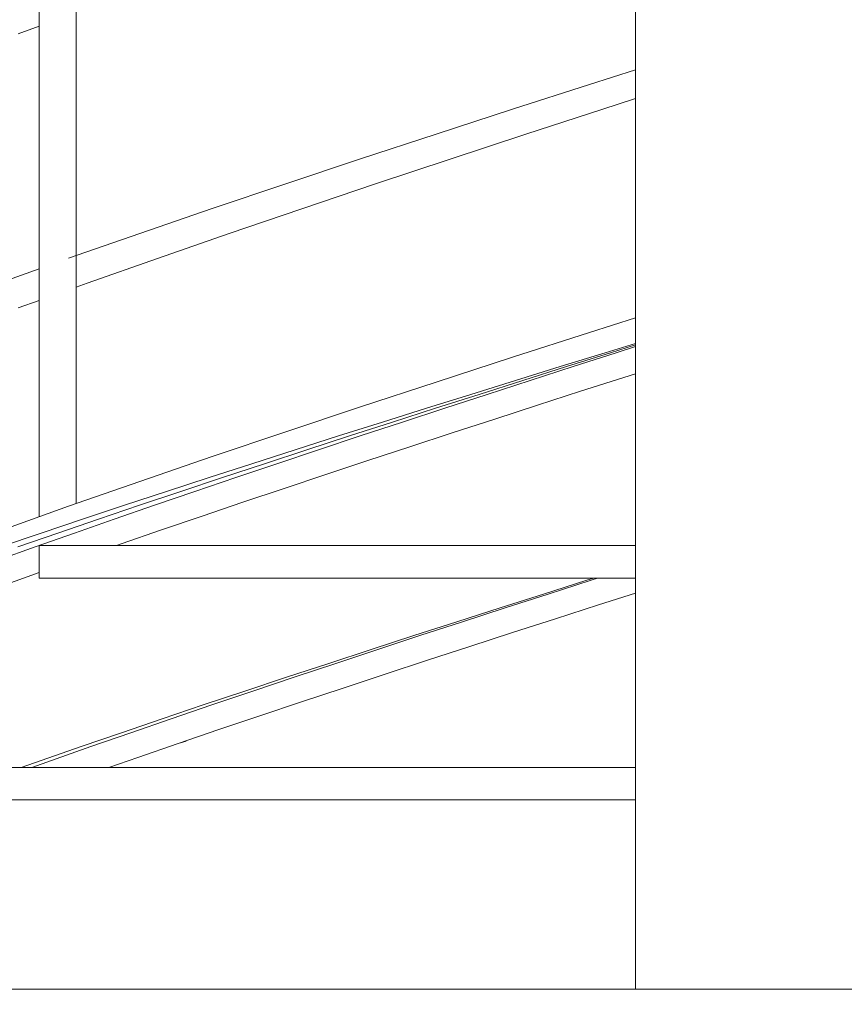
# Model space of a CAD drawing. Header units: millimetres. Extents: x 16408 to 39505, y -6861 to 26364.
# Tile 37 of 85: x 29822 to 30453, y -15 to 739. Entities that reach past the tile are written whole.
import ezdxf

# ---------------------------------------------------------------- set-up
doc = ezdxf.new("R2010")
doc.units = ezdxf.units.MM
doc.header["$MEASUREMENT"] = 0
doc.linetypes.add('Wipeout_Contour', pattern=[1000, 0, -1000])
doc.layers.add('0_Nr_pióra__1', color=7, linetype='Continuous', lineweight=13)
doc.layers.add('0_Nr_pióra__103', color=7, linetype='Continuous', lineweight=5)
doc.layers.add('inw_schody zewnętrzne', color=7, linetype='Continuous')

msp = doc.modelspace()

# ---------------------------------------------------------------- linework, layer by layer
at = {"layer": '0_Nr_pióra__103', "color": 7, "linetype": 'Continuous', "lineweight": 5}
for p, q in [((29864.79, 368.52), (29864.79, 1382.59)), ((29836.58, 358.52), (29836.58, 1372.42)), ((29820.36, 728.42), (29836.58, 734.25)), ((30258.31, 689.68), (30293.49, 700.93)), ((30199.25, 670.65), (30258.31, 689.68)), ((30267.68, 670.62), (30293.49, 678.98)), ((30140.69, 651.63), (30199.25, 670.65)), ((30209.37, 651.59), (30267.68, 670.62)), ((30082.75, 632.6), (30140.69, 651.63)), ((30151.55, 632.57), (30209.37, 651.59)), ((30025.52, 613.58), (30082.75, 632.6)), ((30094.32, 613.54), (30151.55, 632.57)), ((29969.09, 594.55), (30025.52, 613.58)), ((30037.78, 594.52), (30094.32, 613.54)), ((29913.55, 575.53), (29969.09, 594.55)), ((29982.03, 575.49), (30037.78, 594.52)), ((29859, 556.5), (29913.55, 575.53)), ((29927.15, 556.47), (29982.03, 575.49)), ((29873.23, 537.44), (29927.15, 556.47)), ((29805.52, 537.48), (29836.58, 548.52)), ((29864.79, 534.41), (29873.23, 537.44)), ((29820.36, 518.42), (29836.58, 524.25)), ((30258.31, 499.68), (30293.49, 510.93)), ((30199.25, 480.65), (30258.31, 499.68)), ((30270.13, 484.1), (30293.49, 491.29)), ((30235.72, 473.48), (30270.13, 484.1)), ((30240.68, 473.48), (30274.42, 484.1)), ((30245.64, 473.48), (30278.71, 484.1)), ((30274.42, 484.1), (30293.49, 490.09)), ((30278.71, 484.1), (30293.49, 488.84)), ((30140.69, 461.63), (30199.25, 480.65)), ((30201.44, 462.85), (30235.72, 473.48)), ((30207.07, 462.85), (30240.68, 473.48)), ((30212.71, 462.85), (30245.64, 473.48)), ((30284.53, 465.2), (30293.49, 468.07)), ((30082.75, 442.6), (30140.69, 461.63)), ((30167.31, 452.23), (30201.44, 462.85)), ((30173.61, 452.23), (30207.07, 462.85)), ((30179.92, 452.23), (30212.71, 462.85)), ((30251.44, 454.57), (30284.53, 465.2)), ((30218.48, 443.95), (30251.44, 454.57)), ((30133.35, 441.6), (30167.31, 452.23)), ((30140.32, 441.6), (30173.61, 452.23)), ((30147.29, 441.6), (30179.92, 452.23)), ((30025.52, 423.58), (30082.75, 442.6)), ((30099.57, 430.98), (30133.35, 441.6)), ((30107.2, 430.98), (30140.32, 441.6)), ((30114.83, 430.98), (30147.29, 441.6)), ((30185.67, 433.32), (30218.48, 443.95)), ((30066, 420.35), (30099.57, 430.98)), ((30074.29, 420.35), (30107.2, 430.98)), ((30082.58, 420.35), (30114.83, 430.98)), ((30153.01, 422.7), (30185.67, 433.32)), ((29969.09, 404.55), (30025.52, 423.58)), ((30120.52, 412.07), (30153.01, 422.7)), ((30032.65, 409.73), (30066, 420.35)), ((30041.59, 409.73), (30074.29, 420.35)), ((30050.53, 409.73), (30082.58, 420.35)), ((29999.53, 399.1), (30032.65, 409.73)), ((30009.12, 399.1), (30041.59, 409.73)), ((30018.72, 399.1), (30050.53, 409.73)), ((30088.23, 401.45), (30120.52, 412.07)), ((29913.55, 385.53), (29969.09, 404.55)), ((30056.15, 390.82), (30088.23, 401.45)), ((29966.67, 388.48), (29999.53, 399.1)), ((29976.91, 388.48), (30009.12, 399.1)), ((29987.15, 388.48), (30018.72, 399.1)), ((29859, 366.5), (29913.55, 385.53)), ((29934.09, 377.85), (29966.67, 388.48)), ((29944.96, 377.85), (29976.91, 388.48)), ((29955.83, 377.85), (29987.15, 388.48)), ((30024.29, 380.2), (30056.15, 390.82)), ((29901.79, 367.23), (29934.09, 377.85)), ((29913.29, 367.23), (29944.96, 377.85)), ((29924.8, 367.23), (29955.83, 377.85)), ((29992.67, 369.57), (30024.29, 380.2)), ((29805.52, 347.48), (29859, 366.5)), ((29869.79, 356.6), (29901.79, 367.23)), ((29881.93, 356.6), (29913.29, 367.23)), ((29894.06, 356.6), (29924.8, 367.23)), ((29961.32, 358.95), (29992.67, 369.57)), ((29838.12, 345.98), (29869.79, 356.6)), ((29850.88, 345.98), (29881.93, 356.6)), ((29863.63, 345.98), (29894.06, 356.6)), ((29930.23, 348.32), (29961.32, 358.95)), ((29899.44, 337.7), (29930.23, 348.32)), ((29806.79, 335.35), (29838.12, 345.98)), ((29820.16, 335.35), (29850.88, 345.98)), ((29833.53, 335.35), (29863.63, 345.98)), ((29803.76, 324.73), (29833.53, 335.35)), ((29836.58, 336.43), (30293.49, 336.43)), ((29836.58, 336.43), (29836.58, 311.43)), ((29895.8, 336.43), (29899.44, 337.7)), ((29808.97, 305.82), (29836.58, 315.66)), ((29836.58, 311.43), (29859.16, 311.43)), ((29859.16, 311.43), (30293.49, 311.43)), ((30222.89, 299.26), (30256.27, 309.89)), ((30226.44, 299.26), (30259.45, 309.89)), ((30256.27, 309.89), (30261.15, 311.43)), ((30259.45, 309.89), (30264.27, 311.43)), ((30189.64, 288.64), (30222.89, 299.26)), ((30193.57, 288.64), (30226.44, 299.26)), ((30265.22, 290.98), (30293.49, 300.04)), ((30156.56, 278.01), (30189.64, 288.64)), ((30160.86, 278.01), (30193.57, 288.64)), ((30232.19, 280.35), (30265.22, 290.98)), ((30199.29, 269.73), (30232.19, 280.35)), ((30123.64, 267.39), (30156.56, 278.01)), ((30128.31, 267.39), (30160.86, 278.01)), ((30090.92, 256.76), (30123.64, 267.39)), ((30095.96, 256.76), (30128.31, 267.39)), ((30166.54, 259.1), (30199.29, 269.73)), ((30058.4, 246.14), (30090.92, 256.76)), ((30063.81, 246.14), (30095.96, 256.76)), ((30133.96, 248.48), (30166.54, 259.1)), ((30026.11, 235.51), (30058.4, 246.14)), ((30031.88, 235.51), (30063.81, 246.14)), ((30101.57, 237.85), (30133.96, 248.48)), ((29994.06, 224.89), (30026.11, 235.51)), ((30000.19, 224.89), (30031.88, 235.51)), ((30069.38, 227.23), (30101.57, 237.85)), ((30037.41, 216.6), (30069.38, 227.23)), ((29962.27, 214.26), (29994.06, 224.89)), ((29968.75, 214.26), (30000.19, 224.89)), ((29930.75, 203.64), (29962.27, 214.26)), ((29937.58, 203.64), (29968.75, 214.26)), ((30005.67, 205.98), (30037.41, 216.6)), ((29974.18, 195.35), (30005.67, 205.98))]:
    msp.add_line(p, q, dxfattribs=at)

# ---------------------------------------------------------------- wipeouts: each hides what was drawn before it
at = {"color": 254, "linetype": 'Wipeout_Contour', "lineweight": 0, "ltscale": 149645.198608}
msp.add_wipeout([(29912.03, 174.1), (29889.9, 166.43), (29949.24, 166.43), (29949.24, 186.87), (29942.96, 184.73)], dxfattribs=at).dxf.layer = 'inw_schody zewnętrzne'
at = {"color": 254, "linetype": 'Wipeout_Contour', "lineweight": 0, "ltscale": 504971.990979}
msp.add_wipeout([(29451.12, -3.57), (30293.49, -3.57), (30293.49, 136.43), (29804.91, 136.43), (29791.45, 131.6), (29762.17, 120.98), (29733.27, 110.35), (29704.76, 99.73), (29676.66, 89.1), (29648.98, 78.48), (29621.74, 67.85), (29594.95, 57.23), (29568.62, 46.6), (29542.77, 35.98), (29517.41, 25.35), (29492.55, 14.73), (29468.3, 4.1)], dxfattribs=at).dxf.layer = 'inw_schody zewnętrzne'

# ---------------------------------------------------------------- next in the draw order: wipeouts: each hides what was drawn before it
at = {"color": 254, "linetype": 'Wipeout_Contour', "lineweight": 0, "ltscale": 89763.7449}
msp.add_wipeout([(29942.96, 184.73), (29906.7, 193.01), (29912.03, 174.1)], dxfattribs=at)
at = {"color": 254, "linetype": 'Wipeout_Contour', "lineweight": 0, "ltscale": 119523.456262}
msp.add_wipeout([(29804.91, 136.43), (29949.24, 136.43), (29949.24, 141.43), (29818.86, 141.43)], dxfattribs=at).dxf.layer = 'inw_schody zewnętrzne'

# ---------------------------------------------------------------- next in the draw order: linework, layer by layer
at = {"layer": '0_Nr_pióra__103', "color": 7, "linetype": 'Continuous', "lineweight": 5}
msp.add_line((29942.96, 184.73), (29974.18, 195.35), dxfattribs=at)

# ---------------------------------------------------------------- next in the draw order: wipeouts: each hides what was drawn before it
at = {"color": 254, "linetype": 'Wipeout_Contour', "lineweight": 0, "ltscale": 89696.191633}
msp.add_wipeout([(29876.13, 182.39), (29912.03, 174.1), (29906.7, 193.01)], dxfattribs=at)
at = {"color": 254, "linetype": 'Wipeout_Contour', "lineweight": 0, "ltscale": 120105.983435}
msp.add_wipeout([(29949.24, 141.43), (29949.24, 136.43), (30103.1, 136.43), (30103.1, 141.43)], dxfattribs=at).dxf.layer = 'inw_schody zewnętrzne'

# ---------------------------------------------------------------- next in the draw order: wipeouts: each hides what was drawn before it
at = {"color": 254, "linetype": 'Wipeout_Contour', "lineweight": 0, "ltscale": 89676.311244}
msp.add_wipeout([(29868.6, 182.39), (29906.7, 193.01), (29899.52, 193.01)], dxfattribs=at)
at = {"color": 254, "linetype": 'Wipeout_Contour', "lineweight": 0, "ltscale": 120724.688217}
msp.add_wipeout([(30258.6, 141.43), (30103.1, 141.43), (30103.1, 136.43), (30258.6, 136.43)], dxfattribs=at).dxf.layer = 'inw_schody zewnętrzne'

# ---------------------------------------------------------------- next in the draw order: wipeouts: each hides what was drawn before it
at = {"color": 254, "linetype": 'Wipeout_Contour', "lineweight": 0, "ltscale": 119561.107362}
msp.add_wipeout([(29912.03, 174.1), (29876.13, 182.39), (29880.57, 166.43), (29889.9, 166.43)], dxfattribs=at)
at = {"color": 254, "linetype": 'Wipeout_Contour', "lineweight": 0, "ltscale": 121105.451174}
msp.add_wipeout([(30258.6, 136.43), (30293.49, 136.43), (30293.49, 141.43), (30258.6, 141.43)], dxfattribs=at).dxf.layer = 'inw_schody zewnętrzne'

# ---------------------------------------------------------------- next in the draw order: linework, layer by layer
at = {"layer": '0_Nr_pióra__103', "color": 7, "linetype": 'Continuous', "lineweight": 5}
for p, q in [((29912.03, 174.1), (29942.96, 184.73)), ((29889.9, 166.43), (29912.03, 174.1)), ((29421.01, 141.43), (30293.49, 141.43))]:
    msp.add_line(p, q, dxfattribs=at)

# ---------------------------------------------------------------- next in the draw order: wipeouts: each hides what was drawn before it
at = {"color": 254, "linetype": 'Wipeout_Contour', "lineweight": 0, "ltscale": 89653.461707}
msp.add_wipeout([(29868.6, 182.39), (29876.13, 182.39), (29906.7, 193.01)], dxfattribs=at)
at = {"color": 254, "linetype": 'Wipeout_Contour', "lineweight": 0, "ltscale": 227356.527665}
msp.add_wipeout([(32531.76, -2863.57), (28390.86, -2863.57), (28390.86, -6373.57), (32595.85, -6373.57), (35375.85, -6373.57), (35375.85, 136.43), (32531.76, 136.43)], dxfattribs=at).dxf.layer = 'inw_schody zewnętrzne'

# ---------------------------------------------------------------- next in the draw order: linework, layer by layer
at = {"layer": '0_Nr_pióra__1', "color": 7, "linetype": 'Continuous', "lineweight": 13}
msp.add_line((30540.01, -3.57), (28450.82, -3.57), dxfattribs=at)
at = {"layer": '0_Nr_pióra__103', "color": 7, "linetype": 'Continuous', "lineweight": 5}
for p, q in [((30293.49, -3.57), (30293.49, 1851.86)), ((29899.52, 193.01), (29930.75, 203.64)), ((29906.7, 193.01), (29937.58, 203.64))]:
    msp.add_line(p, q, dxfattribs=at)

# ---------------------------------------------------------------- next in the draw order: wipeouts: each hides what was drawn before it
at = {"color": 254, "linetype": 'Wipeout_Contour', "lineweight": 0, "ltscale": 119472.740573}
msp.add_wipeout([(29876.13, 182.39), (29845.87, 171.76), (29868.73, 166.43), (29880.57, 166.43)], dxfattribs=at)

# ---------------------------------------------------------------- next in the draw order: wipeouts: each hides what was drawn before it
at = {"color": 254, "linetype": 'Wipeout_Contour', "lineweight": 0, "ltscale": 89584.026568}
msp.add_wipeout([(29838, 171.76), (29876.13, 182.39), (29868.6, 182.39)], dxfattribs=at)

# ---------------------------------------------------------------- next in the draw order: wipeouts: each hides what was drawn before it
at = {"color": 254, "linetype": 'Wipeout_Contour', "lineweight": 0, "ltscale": 89563.790885}
msp.add_wipeout([(29868.73, 166.43), (29845.87, 171.76), (29847.34, 166.43)], dxfattribs=at)

# ---------------------------------------------------------------- next in the draw order: wipeouts: each hides what was drawn before it
at = {"color": 254, "linetype": 'Wipeout_Contour', "lineweight": 0, "ltscale": 89561.827826}
msp.add_wipeout([(29838, 171.76), (29845.87, 171.76), (29876.13, 182.39)], dxfattribs=at)

# ---------------------------------------------------------------- next in the draw order: linework, layer by layer
at = {"layer": '0_Nr_pióra__103', "color": 7, "linetype": 'Continuous', "lineweight": 5}
for p, q in [((29868.6, 182.39), (29899.52, 193.01)), ((29876.13, 182.39), (29906.7, 193.01))]:
    msp.add_line(p, q, dxfattribs=at)

# ---------------------------------------------------------------- next in the draw order: wipeouts: each hides what was drawn before it
at = {"color": 254, "linetype": 'Wipeout_Contour', "lineweight": 0, "ltscale": 89525.074122}
msp.add_wipeout([(29830.86, 166.43), (29847.34, 166.43), (29845.87, 171.76)], dxfattribs=at)

# ---------------------------------------------------------------- next in the draw order: wipeouts: each hides what was drawn before it
at = {"color": 254, "linetype": 'Wipeout_Contour', "lineweight": 0, "ltscale": 119335.510763}
msp.add_wipeout([(29822.82, 166.43), (29826.74, 166.43), (29845.87, 171.76), (29838, 171.76)], dxfattribs=at)

# ---------------------------------------------------------------- next in the draw order: wipeouts: each hides what was drawn before it
at = {"color": 254, "linetype": 'Wipeout_Contour', "lineweight": 0, "ltscale": 89505.174461}
msp.add_wipeout([(29826.74, 166.43), (29830.86, 166.43), (29845.87, 171.76)], dxfattribs=at)

# ---------------------------------------------------------------- next in the draw order: linework, layer by layer
at = {"layer": '0_Nr_pióra__103', "color": 7, "linetype": 'Continuous', "lineweight": 5}
for p, q in [((29838, 171.76), (29868.6, 182.39)), ((29845.87, 171.76), (29876.13, 182.39)), ((29433.14, 166.43), (30293.49, 166.43)), ((29822.82, 166.43), (29838, 171.76)), ((29830.86, 166.43), (29845.87, 171.76))]:
    msp.add_line(p, q, dxfattribs=at)

doc.saveas('drawing.dxf')
